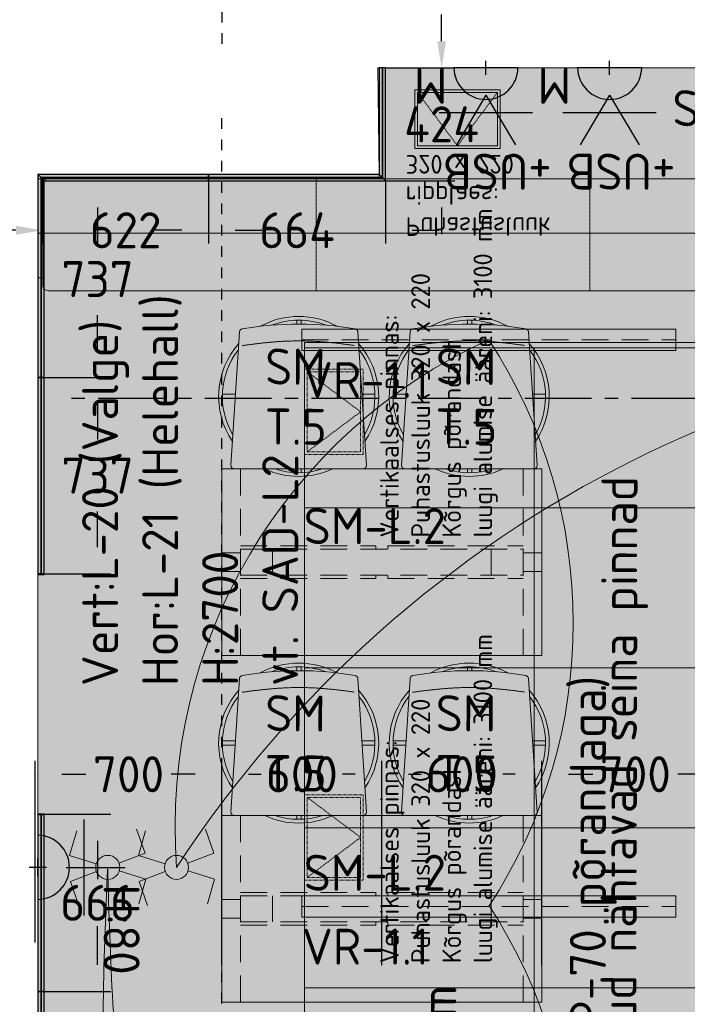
# Model space of a CAD drawing. Header units: millimetres. Extents: x -3074 to 179405, y -22 to 114374.
# Tile 18 of 184: x 133032 to 135535, y 53418 to 57110. Entities that reach past the tile are written whole.
import ezdxf

# ---------------------------------------------------------------- set-up
doc = ezdxf.new("R2010")
doc.units = ezdxf.units.MM
for name, pattern in [('Center', [400, 250, -50, 50, -50]), ('Hidden', [4, 2, -2]), ('Hidden 100.00_ 50.00', [150, 100, -50]), ('Hidden_100', [80, 40, -40]), ('INP_kriipsjoon 1', [2, 1, -1])]:
    doc.linetypes.add(name, pattern=pattern)
doc.layers.get('0').update_dxf_attribs({"true_color": 0x000000})
for name, color, linetype, true_color in [('_SA-ELEKTER_pistikupesad', 7, 'Continuous', 0x9900cc), ('_SA-LAGI_tekst', 7, 'Continuous', 0x7f4f3f), ('_SA-SEIN_tekst', 250, 'Continuous', 0x333333), ('_SA-SISUSTUS_abi', 7, 'Continuous', 0x7f4f3f), ('_SA-SISUSTUS_DIM', 1, 'Continuous', 0xff0000), ('_SA-SISUSTUS_tekst', 7, 'Continuous', 0x7f4f3f), ('_SA-VALGUSTUS_abi', 7, 'Center', 0xff9f7f), ('Default', 7, 'Continuous', 0x000000)]:
    doc.layers.add(name, color=color, linetype=linetype, true_color=true_color)
for name, color, linetype, lineweight, true_color in [('_SA-ELEKTER_tekst', 7, 'Continuous', 9, 0x9900cc), ('_SA-LAGI', 7, 'Continuous', 9, 0x5b5b5b), ('_SA-LAGI_eriosade seadmed', 7, 'Continuous', 5, 0x9900cc), ('_SA-LAGI_hatch', 7, 'Continuous', 5, 0x787878), ('_SA-PORAND', 7, 'Continuous', 9, 0x5b5b5b), ('_SA-PORAND_hatch', 254, 'Continuous', 9, 0xbebebe), ('_SA-PORAND_tekst', 7, 'Continuous', 9, 0x5b5b5b), ('_SA-SANTEHN', 7, 'Continuous', 13, 0x4c5f99), ('_SA-SEIN', 250, 'Continuous', 30, 0x333333), ('_SA-SEIN_dim', 1, 'Continuous', 13, 0xff0000), ('_SA-SISUSTUS_kohtkindel', 7, 'Continuous', 15, 0x7f4f3f), ('_SA-SISUSTUS_lahtine', 7, 'Continuous', 18, 0x7f4f3f), ('_SA-VALGUSTUS', 20, 'Continuous', 13, 0xff3f00), ('_SA-VALGUSTUS_lulitid', 240, 'Continuous', 9, 0xff003f), ('_SA-VALGUSTUS_valgusgrupid', 240, 'Continuous', 9, 0xff003f)]:
    doc.layers.add(name, color=color, linetype=linetype, lineweight=lineweight, true_color=true_color)
doc.styles.add('Arial Regular', font='txt')
doc.styles.add('DIN Pro Light-Light', font='txt')
doc.styles.add('DIN Pro Medium-Medium', font='txt')
doc.dimstyles.new('INP_100_DIM', dxfattribs={"dimtxt": 135, "dimasz": 100, "dimexe": 50, "dimexo": 0.5, "dimgap": 20, "dimtad": 0, "dimtih": 1, "dimtoh": 1, "dimdec": 0, "dimzin": 1, "dimdsep": 46, "dimtxsty": 'DIN Pro Light-Light', "dimcen": 2.5, "dimadec": 1, "dimazin": 1, "dimtfac": 1, "dimtdec": 4, "dimtix": 1, "dimtofl": 0, "dimtmove": 1, "dimatfit": 3, "dimfxl": 1, "dimtolj": 1, "dimtzin": 1, "dimarcsym": 0})

# ---------------------------------------------------------------- blocks, each defined once
blk = doc.blocks.new('Vertikaalne puhastusluuk 320 x 220')
at = {"layer": '_SA-LAGI_eriosade seadmed', "linetype": 'Hidden'}
for points in [[(-23.6, 271), (-265.1, 61.1), (-120.8, -105), (120.8, 105)], [(-24.6, 256.9), (-251, 60.1), (-119.8, -90.9), (106.6, 106)]]:
    blk.add_lwpolyline(points, close=True, dxfattribs=at)
blk.add_lwpolyline([(-24.6, 256.9), (-6.6, 7.5), (-251, 60.1)], dxfattribs=at)
blk = doc.blocks.new('SM-T.5')
at = {"color": 0, "lineweight": -2}
for p, q in [((-7.2, -14.2), (-7.2, -28.5)), ((9.3, -14.3), (9.3, -28.5)), ((-285.7, -291.8), (-236.9, -291.8)), ((236.9, -291.8), (285.8, -291.8)), ((-285.7, -308.2), (-237.9, -308.2)), ((238, -308.2), (285.8, -308.2)), ((-7.2, -571.5), (-7.2, -585.8)), ((9.3, -571.5), (9.3, -585.7))]:
    blk.add_line(p, q, dxfattribs=at)
blk.add_lwpolyline([(-254.1, -558.9, 0.43317), (-242.2, -571.5), (242.3, -571.5, 0.43317), (254.1, -558.9), (221.9, -57.9), (221.9, -57.7), (221.8, -57.4), (221.8, -57.2), (221.8, -57), (221.7, -56.8), (221.7, -56.5), (221.7, -56.3), (221.6, -56), (221.5, -55.8), (221.5, -55.6), (221.4, -55.3), (221.3, -55.1), (221.3, -54.9), (221.2, -54.6), (221.1, -54.4), (221, -54.2), (220.9, -53.9), (220.8, -53.7), (220.7, -53.5), (220.6, -53.3), (220.5, -53), (220.4, -52.8), (220.2, -52.6), (220.1, -52.4), (220, -52.2), (219.8, -51.9), (219.7, -51.7), (219.5, -51.5), (219.4, -51.3), (219.2, -51.1), (219, -50.9), (218.9, -50.7), (218.7, -50.5), (218.5, -50.4), (218.3, -50.2), (218.1, -50), (218, -49.8), (217.8, -49.7), (217.6, -49.5), (217.4, -49.3), (217.2, -49.2), (217, -49), (216.8, -48.9), (216.5, -48.7), (216.3, -48.6), (216.1, -48.5), (215.9, -48.3), (215.7, -48.2), (215.5, -48.1), (215.2, -48), (215, -47.9), (214.8, -47.8), (214.6, -47.7), (214.3, -47.6), (214.1, -47.5), (213.9, -47.4), (213.7, -47.4), (213.4, -47.3), (213.2, -47.2), (213, -47.2), (212.7, -47.1), (212.5, -47), (212.3, -47), (212.1, -47), (185.8, -42.6), (159.5, -38.9), (133.2, -35.7), (106.8, -33.1), (80.4, -31.1), (54, -29.6), (27.5, -28.8), (1, -28.5), (-25.9, -28.8), (-52.8, -29.6), (-79.6, -31.1), (-106.2, -33.1), (-132.8, -35.7), (-159.3, -38.9), (-185.7, -42.6), (-212, -47), (-212.2, -47), (-212.5, -47), (-212.7, -47.1), (-212.9, -47.2), (-213.1, -47.2), (-213.4, -47.3), (-213.6, -47.4), (-213.8, -47.4), (-214, -47.5), (-214.3, -47.6), (-214.5, -47.7), (-214.7, -47.8), (-215, -47.9), (-215.2, -48), (-215.4, -48.1), (-215.6, -48.2), (-215.8, -48.3), (-216.1, -48.5), (-216.3, -48.6), (-216.5, -48.7), (-216.7, -48.9), (-216.9, -49), (-217.1, -49.2), (-217.3, -49.3), (-217.5, -49.5), (-217.7, -49.7), (-217.9, -49.8), (-218.1, -50), (-218.3, -50.2), (-218.4, -50.4), (-218.6, -50.5), (-218.8, -50.7), (-219, -50.9), (-219.1, -51.1), (-219.3, -51.3), (-219.4, -51.5), (-219.6, -51.7), (-219.7, -51.9), (-219.9, -52.2), (-220, -52.4), (-220.2, -52.6), (-220.3, -52.8), (-220.4, -53), (-220.5, -53.3), (-220.6, -53.5), (-220.7, -53.7), (-220.9, -53.9), (-220.9, -54.2), (-221, -54.4), (-221.1, -54.6), (-221.2, -54.9), (-221.3, -55.1), (-221.4, -55.3), (-221.4, -55.6), (-221.5, -55.8), (-221.5, -56), (-221.6, -56.3), (-221.6, -56.5), (-221.7, -56.8), (-221.7, -57), (-221.7, -57.2), (-221.8, -57.4), (-221.8, -57.7), (-221.8, -57.9)], format="xyb", close=True, dxfattribs=at)
for radius, start, end in [(300, 61.2594, 118.7531), (285.9, 69.2725, 110.7607), (300, 138.4815, 214.1519), (300, 325.8481, 41.5185), (285.9, 142.2864, 210.347), (285.9, 329.653, 37.7136), (300, 244.8399, 295.1601), (285.9, 251.7644, 288.2356)]:
    blk.add_arc((0, -300), radius, start, end, dxfattribs=at)
blk.add_open_spline([(-212.3, -109.6), (-160.2, -101.8), (-55.1, -91.9), (50.4, -91.5), (155.4, -101), (207.6, -108.7)], degree=2, dxfattribs=at)
at = {"color": 0, "linetype": 'ByBlock', "lineweight": -2, "insert": (-125.1, -119.9), "char_height": 135, "width": 767.213, "attachment_point": 1, "rotation": 359.5198, "style": 'DIN Pro Medium-Medium'}
blk.add_mtext('{\\fDIN Pro;SM}\\P{\\fDIN Pro;T.5}\\P', dxfattribs=at)
blk = doc.blocks.new('SM-L.2')
at = {"color": 0, "linetype": 'Hidden 100.00_ 50.00', "lineweight": -2}
for p, q in [((-530, 0), (-600, 0)), ((-600, 0), (-600, -700)), ((-530, -700), (-530, 0)), ((530, -700), (530, 0)), ((530, 0), (600, 0)), ((600, 0), (600, -700)), ((-530, -288.5), (-22.5, -288.5)), ((-22.5, -288.5), (-22.5, -301.5)), ((22.5, -288.5), (530, -288.5)), ((22.5, -288.5), (22.5, -301.5)), ((-530, -315), (-600, -315)), ((-530, -301.5), (530, -301.5)), ((-410, -301.5), (-410, -398.5)), ((410, -301.5), (410, -398.5)), ((530, -315), (600, -315)), ((-530, -385), (-600, -385)), ((-530, -398.5), (530, -398.5)), ((-22.5, -411.5), (-22.5, -398.5)), ((22.5, -411.5), (22.5, -398.5)), ((530, -385), (600, -385)), ((-530, -411.5), (-22.5, -411.5)), ((22.5, -411.5), (530, -411.5)), ((-600, -700), (-530, -700)), ((600, -700), (530, -700))]:
    blk.add_line(p, q, dxfattribs=at)
at = {"color": 0, "lineweight": -2}
blk.add_lwpolyline([(-600, -700), (600, -700), (600, 0), (-600, 0)], close=True, dxfattribs=at)
at = {"color": 0, "linetype": 'ByBlock', "lineweight": -2, "insert": (-293.3, -147.1), "char_height": 135, "width": 1463.607, "attachment_point": 1, "style": 'DIN Pro Medium-Medium'}
blk.add_mtext('SM-L.2', dxfattribs=at)
blk = doc.blocks.new('Põrandaküttekollektor')
at = {"layer": '_SA-SANTEHN', "lineweight": 0}
h = blk.add_hatch(dxfattribs=at)
h.set_pattern_fill('Hatch1', color=256, scale=120, style=0, pattern_type=2)
h.set_pattern_definition([(4e-15, (1e-11, 0), (-1e-15, 15), [])])
h.paths.add_polyline_path([(291.1, -525.4), (385.4, -443.4), (-385.4, 443.4), (-479.8, 361.4)], flags=0)
blk.add_lwpolyline([(291.1, -525.4), (385.4, -443.4), (-385.4, 443.4), (-479.8, 361.4)], close=True, dxfattribs=at)
at = {"layer": '_SA-SANTEHN', "insert": (412.3, -474.7), "char_height": 135, "width": 2909.508, "attachment_point": 1, "rotation": 131, "style": 'DIN Pro Medium-Medium'}
blk.add_mtext('P.küt. kollektor', dxfattribs=at)
blk = doc.blocks.new('_SA pistik(syvistatud) x1')
at = {"linetype": 'ByBlock', "lineweight": -2}
blk.add_hatch(color=0, dxfattribs=at).paths.add_polyline_path([(-80.2, 0), (80, 0), (80, 1.8), (79.9, 3.5), (79.8, 5.3), (79.6, 7.1), (79.4, 9), (79.2, 10.8), (78.9, 12.6), (78.5, 14.5), (78.1, 16.3), (77.7, 18.2), (77.2, 20), (76.7, 21.9), (76.1, 23.7), (75.5, 25.5), (74.8, 27.4), (74.1, 29.2), (73.3, 31), (72.5, 32.8), (71.7, 34.6), (70.7, 36.4), (69.8, 38.2), (68.8, 39.9), (67.7, 41.7), (66.6, 43.4), (65.5, 45), (64.3, 46.7), (63, 48.3), (61.7, 49.9), (60.4, 51.5), (59.1, 53), (57.6, 54.5), (56.2, 56), (54.7, 57.4), (53.2, 58.8), (51.7, 60.1), (50.1, 61.4), (48.5, 62.7), (46.8, 63.9), (45.1, 65.1), (43.4, 66.2), (41.7, 67.3), (40, 68.3), (38.2, 69.3), (36.5, 70.3), (34.7, 71.2), (32.8, 72), (31, 72.8), (29.2, 73.5), (27.4, 74.2), (25.5, 74.9), (23.7, 75.5), (21.8, 76), (19.9, 76.5), (18.1, 77), (16.2, 77.4), (14.4, 77.8), (12.5, 78.1), (10.7, 78.4), (8.9, 78.6), (7.1, 78.8), (5.3, 78.9), (3.5, 79), (1.7, 79.1), (-0.1, 79.1), (-1.9, 79.1), (-3.6, 79), (-5.4, 78.9), (-7.2, 78.8), (-9.1, 78.6), (-10.9, 78.4), (-12.7, 78.1), (-14.6, 77.8), (-16.4, 77.4), (-18.3, 77), (-20.1, 76.5), (-22, 76), (-23.8, 75.5), (-25.7, 74.9), (-27.5, 74.2), (-29.4, 73.5), (-31.2, 72.8), (-33, 72), (-34.8, 71.2), (-36.6, 70.3), (-38.4, 69.3), (-40.2, 68.3), (-41.9, 67.3), (-43.6, 66.2), (-45.3, 65.1), (-47, 63.9), (-48.6, 62.7), (-50.3, 61.4), (-51.8, 60.1), (-53.4, 58.8), (-54.9, 57.4), (-56.4, 56), (-57.8, 54.5), (-59.2, 53), (-60.6, 51.5), (-61.9, 49.9), (-63.2, 48.3), (-64.4, 46.7), (-65.6, 45), (-66.8, 43.4), (-67.9, 41.7), (-69, 39.9), (-70, 38.2), (-70.9, 36.4), (-71.8, 34.6), (-72.7, 32.8), (-73.5, 31), (-74.3, 29.2), (-75, 27.4), (-75.7, 25.5), (-76.3, 23.7), (-76.9, 21.9), (-77.4, 20), (-77.9, 18.2), (-78.3, 16.3), (-78.7, 14.5), (-79.1, 12.6), (-79.4, 10.8), (-79.6, 9), (-79.8, 7.1), (-80, 5.3), (-80.1, 3.5), (-80.2, 1.8)], flags=0)
at = {"color": 0, "linetype": 'ByBlock', "lineweight": -2}
for p, q in [((0, 70.7), (0, 218.6)), ((-120, 114.6), (120, 114.6)), ((0, 22), (0, -22)), ((22, 0), (-22, 0))]:
    blk.add_line(p, q, dxfattribs=at)
blk.add_lwpolyline([(-80.2, 0), (80, 0, 0.986995)], format="xyb", close=True, dxfattribs=at)
blk = doc.blocks.new('_SA pistik(syvistatud)  x2 M_ USB')
at = {"linetype": 'ByBlock', "lineweight": -2}
blk.add_hatch(color=0, dxfattribs=at).paths.add_polyline_path([(-80.1, 0), (80.1, 0), (80.1, 1.8), (80, 3.5), (79.9, 5.3), (79.7, 7.1), (79.5, 9), (79.3, 10.8), (79, 12.6), (78.6, 14.5), (78.2, 16.3), (77.8, 18.2), (77.3, 20), (76.8, 21.9), (76.2, 23.7), (75.6, 25.5), (74.9, 27.4), (74.2, 29.2), (73.4, 31), (72.6, 32.8), (71.8, 34.6), (70.8, 36.4), (69.9, 38.2), (68.9, 39.9), (67.8, 41.7), (66.7, 43.4), (65.6, 45), (64.4, 46.7), (63.1, 48.3), (61.8, 49.9), (60.5, 51.5), (59.1, 53), (57.7, 54.5), (56.3, 56), (54.8, 57.4), (53.3, 58.8), (51.7, 60.1), (50.2, 61.4), (48.5, 62.7), (46.9, 63.9), (45.2, 65.1), (43.5, 66.2), (41.8, 67.3), (40.1, 68.3), (38.3, 69.3), (36.5, 70.3), (34.7, 71.2), (32.9, 72), (31.1, 72.8), (29.3, 73.5), (27.4, 74.2), (25.6, 74.9), (23.7, 75.5), (21.9, 76), (20, 76.5), (18.2, 77), (16.3, 77.4), (14.5, 77.8), (12.6, 78.1), (10.8, 78.4), (9, 78.6), (7.2, 78.8), (5.3, 78.9), (3.5, 79), (1.8, 79.1), (0, 79.1), (-1.8, 79.1), (-3.5, 79), (-5.3, 78.9), (-7.2, 78.8), (-9, 78.6), (-10.8, 78.4), (-12.6, 78.1), (-14.5, 77.8), (-16.3, 77.4), (-18.2, 77), (-20, 76.5), (-21.9, 76), (-23.7, 75.5), (-25.6, 74.9), (-27.4, 74.2), (-29.3, 73.5), (-31.1, 72.8), (-32.9, 72), (-34.7, 71.2), (-36.5, 70.3), (-38.3, 69.3), (-40.1, 68.3), (-41.8, 67.3), (-43.5, 66.2), (-45.2, 65.1), (-46.9, 63.9), (-48.5, 62.7), (-50.2, 61.4), (-51.7, 60.1), (-53.3, 58.8), (-54.8, 57.4), (-56.3, 56), (-57.7, 54.5), (-59.1, 53), (-60.5, 51.5), (-61.8, 49.9), (-63.1, 48.3), (-64.4, 46.7), (-65.6, 45), (-66.7, 43.4), (-67.8, 41.7), (-68.9, 39.9), (-69.9, 38.2), (-70.8, 36.4), (-71.8, 34.6), (-72.6, 32.8), (-73.4, 31), (-74.2, 29.2), (-74.9, 27.4), (-75.6, 25.5), (-76.2, 23.7), (-76.8, 21.9), (-77.3, 20), (-77.8, 18.2), (-78.2, 16.3), (-78.6, 14.5), (-79, 12.6), (-79.3, 10.8), (-79.5, 9), (-79.7, 7.1), (-79.9, 5.3), (-80, 3.5), (-80.1, 1.8)], flags=0)
at = {"color": 0, "linetype": 'ByBlock', "lineweight": -2}
for p, q in [((0, 68.7), (-73.7, 192.2)), ((0, 68.7), (73.7, 192.2)), ((116.6, 111.4), (-116.6, 111.4)), ((0, 17.9), (0, -17.9))]:
    blk.add_line(p, q, dxfattribs=at)
blk.add_lwpolyline([(-80.1, 0), (80.1, 0, 0.986995)], format="xyb", close=True, dxfattribs=at)
at = {"color": 0, "linetype": 'ByBlock', "lineweight": -2, "attachment_point": 1}
for s, insert, char_height, width, style in [('+USB', (-164.3, 304.3), 90, 782.951, 'DIN Pro Medium-Medium'), ('M, USB', (-154, 302.5, 0), 0.18, 2.06, 'Arial Regular'), ('M', (96.2, 90), 90, 361.967, 'DIN Pro Medium-Medium')]:
    blk.add_mtext(s, dxfattribs=dict(at, insert=insert, char_height=char_height, width=width, style=style))
blk = doc.blocks.new('*D71')
at = {"layer": '_SA-SEIN_dim', "color": 0, "lineweight": -2}
for p, q in [((134613.7, 57029.8), (134613.7, 57129.8)), ((134404.5, 56929.8), (134663.7, 56929.8)), ((134404.5, 56506), (134663.7, 56506)), ((134613.7, 56406), (134613.7, 56306))]:
    blk.add_line(p, q, dxfattribs=at)
at = {"layer": '_SA-SEIN_dim', "color": 0}
for points in [[(134597.1, 57029.8), (134630.4, 57029.8), (134613.7, 56929.8)], [(134630.4, 56406), (134597.1, 56406), (134613.7, 56506)]]:
    blk.add_solid(points, dxfattribs=at)
at = {"layer": 'Defpoints', "color": 0}
for p in [(134404, 56929.8), (134613.7, 56929.8), (134404, 56506)]:
    blk.add_point(p, dxfattribs=at)
at = {"layer": '_SA-SEIN_dim', "color": 0, "insert": (134613.7, 56717.9), "char_height": 135, "attachment_point": 5, "style": 'DIN Pro Light-Light'}
blk.add_mtext('\\A1;424', dxfattribs=at)
blk = doc.blocks.new('*D72')
at = {"layer": '_SA-SEIN_dim', "color": 0, "lineweight": -2}
for p, q in [((133740, 56505.5), (133740, 56270.7)), ((134404, 56505.5), (134404, 56270.7)), ((133640, 56320.7), (133540, 56320.7)), ((134504, 56320.7), (134604, 56320.7))]:
    blk.add_line(p, q, dxfattribs=at)
at = {"layer": '_SA-SEIN_dim', "color": 0}
for points in [[(133640, 56304), (133640, 56337.4), (133740, 56320.7)], [(134504, 56337.4), (134504, 56304), (134404, 56320.7)]]:
    blk.add_solid(points, dxfattribs=at)
at = {"layer": 'Defpoints', "color": 0}
for p in [(133740, 56506), (134404, 56506), (134404, 56320.7)]:
    blk.add_point(p, dxfattribs=at)
at = {"layer": '_SA-SEIN_dim', "color": 0, "insert": (134072, 56320.7), "char_height": 135, "attachment_point": 5, "style": 'DIN Pro Light-Light'}
blk.add_mtext('\\A1;664', dxfattribs=at)
blk = doc.blocks.new('*D73')
at = {"layer": '_SA-SEIN_dim', "color": 0, "lineweight": -2}
for p, q in [((133118, 56511.5), (133118, 56270.7)), ((133740, 56505.5), (133740, 56270.7)), ((133018, 56320.7), (132918, 56320.7)), ((133840, 56320.7), (133940, 56320.7))]:
    blk.add_line(p, q, dxfattribs=at)
at = {"layer": '_SA-SEIN_dim', "color": 0}
for points in [[(133018, 56304), (133018, 56337.4), (133118, 56320.7)], [(133840, 56337.4), (133840, 56304), (133740, 56320.7)]]:
    blk.add_solid(points, dxfattribs=at)
at = {"layer": 'Defpoints', "color": 0}
for p in [(133118, 56512), (133740, 56506), (133740, 56320.7)]:
    blk.add_point(p, dxfattribs=at)
at = {"layer": '_SA-SEIN_dim', "color": 0, "insert": (133429, 56320.7), "char_height": 135, "attachment_point": 5, "style": 'DIN Pro Light-Light'}
blk.add_mtext('\\A1;622', dxfattribs=at)
blk = doc.blocks.new('*D74')
at = {"layer": '_SA-SEIN_dim', "color": 0, "lineweight": -2}
for p, q in [((133124.5, 56506), (133374, 56506)), ((133324, 56406), (133324, 56272.4)), ((133324, 55869), (133324, 56002.6)), ((133124.5, 55769), (133374, 55769))]:
    blk.add_line(p, q, dxfattribs=at)
at = {"layer": '_SA-SEIN_dim', "color": 0}
for points in [[(133340.7, 56406), (133307.3, 56406), (133324, 56506)], [(133307.3, 55869), (133340.7, 55869), (133324, 55769)]]:
    blk.add_solid(points, dxfattribs=at)
at = {"layer": 'Defpoints', "color": 0}
for p in [(133124, 56506), (133324, 56506), (133124, 55769)]:
    blk.add_point(p, dxfattribs=at)
at = {"layer": '_SA-SEIN_dim', "color": 0, "insert": (133324, 56137.5), "char_height": 135, "attachment_point": 5, "style": 'DIN Pro Light-Light'}
blk.add_mtext('\\A1;737', dxfattribs=at)
blk = doc.blocks.new('*D75')
at = {"layer": '_SA-SEIN_dim', "color": 0, "lineweight": -2}
for p, q in [((133124.5, 55769), (133374, 55769)), ((133324, 55669), (133324, 55535.4)), ((133324, 55132), (133324, 55265.6)), ((133124.5, 55032), (133374, 55032))]:
    blk.add_line(p, q, dxfattribs=at)
at = {"layer": '_SA-SEIN_dim', "color": 0}
for points in [[(133340.7, 55669), (133307.3, 55669), (133324, 55769)], [(133307.3, 55132), (133340.7, 55132), (133324, 55032)]]:
    blk.add_solid(points, dxfattribs=at)
at = {"layer": 'Defpoints', "color": 0}
for p in [(133124, 55769), (133324, 55769), (133124, 55032)]:
    blk.add_point(p, dxfattribs=at)
at = {"layer": '_SA-SEIN_dim', "color": 0, "insert": (133324, 55400.5), "char_height": 135, "attachment_point": 5, "style": 'DIN Pro Light-Light'}
blk.add_mtext('\\A1;737', dxfattribs=at)
blk = doc.blocks.new('*D320')
at = {"layer": '_SA-SEIN_dim', "color": 0, "lineweight": -2}
for p, q in [((133124.5, 54131.4), (133374, 54131.4)), ((133324, 54031.4), (133324, 53886.5)), ((133324, 53565.5), (133324, 53710.4)), ((133124.5, 53465.5), (133374, 53465.5))]:
    blk.add_line(p, q, dxfattribs=at)
at = {"layer": '_SA-SEIN_dim', "color": 0}
for points in [[(133340.7, 54031.4), (133307.3, 54031.4), (133324, 54131.4)], [(133307.3, 53565.5), (133340.7, 53565.5), (133324, 53465.5)]]:
    blk.add_solid(points, dxfattribs=at)
at = {"layer": 'Defpoints', "color": 0}
for p in [(133124, 54131.4), (133324, 54131.4), (133124, 53465.5)]:
    blk.add_point(p, dxfattribs=at)
at = {"layer": '_SA-SEIN_dim', "color": 0, "insert": (133324, 53798.4), "char_height": 135, "attachment_point": 5, "style": 'DIN Pro Light-Light'}
blk.add_mtext('\\A1;666', dxfattribs=at)
blk = doc.blocks.new('*D321')
at = {"layer": '_SA-SEIN_dim', "color": 0, "lineweight": -2}
for p, q in [((133124.5, 53465.5), (133374, 53465.5)), ((133324, 53365.5), (133324, 53220.5)), ((133324, 52899.5), (133324, 53044.4)), ((133124.5, 52799.5), (133374, 52799.5))]:
    blk.add_line(p, q, dxfattribs=at)
at = {"layer": '_SA-SEIN_dim', "color": 0}
for points in [[(133340.7, 53365.5), (133307.3, 53365.5), (133324, 53465.5)], [(133307.3, 52899.5), (133340.7, 52899.5), (133324, 52799.5)]]:
    blk.add_solid(points, dxfattribs=at)
at = {"layer": 'Defpoints', "color": 0}
for p in [(133124, 53465.5), (133324, 53465.5), (133124, 52799.5)]:
    blk.add_point(p, dxfattribs=at)
at = {"layer": '_SA-SEIN_dim', "color": 0, "insert": (133324, 53132.5), "char_height": 135, "attachment_point": 5, "style": 'DIN Pro Light-Light'}
blk.add_mtext('\\A1;666', dxfattribs=at)
blk = doc.blocks.new('_SA Lyliti(syvistatud) 2xVeksel')
at = {"linetype": 'ByBlock', "lineweight": -2}
blk.add_hatch(color=0, dxfattribs=at).paths.add_polyline_path([(75, 0), (75, 1.7), (75, 3.3), (74.9, 5), (74.7, 6.7), (74.5, 8.5), (74.3, 10.2), (74.1, 11.9), (73.8, 13.7), (73.4, 15.4), (73, 17.1), (72.6, 18.9), (72.1, 20.6), (71.6, 22.4), (71, 24.1), (70.4, 25.9), (69.8, 27.6), (69, 29.3), (68.3, 31.1), (67.5, 32.8), (66.6, 34.5), (65.7, 36.1), (64.8, 37.8), (63.8, 39.4), (62.8, 41.1), (61.7, 42.7), (60.6, 44.2), (59.4, 45.8), (58.2, 47.3), (57, 48.8), (55.7, 50.2), (54.4, 51.7), (53.1, 53.1), (51.7, 54.4), (50.2, 55.7), (48.8, 57), (47.3, 58.2), (45.8, 59.4), (44.2, 60.6), (42.7, 61.7), (41.1, 62.8), (39.4, 63.8), (37.8, 64.8), (36.1, 65.7), (34.5, 66.6), (32.8, 67.5), (31.1, 68.3), (29.3, 69), (27.6, 69.8), (25.9, 70.4), (24.1, 71), (22.4, 71.6), (20.6, 72.1), (18.9, 72.6), (17.1, 73), (15.4, 73.4), (13.7, 73.8), (11.9, 74.1), (10.2, 74.3), (8.5, 74.5), (6.7, 74.7), (5, 74.9), (3.3, 75), (1.7, 75), (0, 75), (-1.7, 75), (-3.3, 75), (-5, 74.9), (-6.7, 74.7), (-8.5, 74.5), (-10.2, 74.3), (-11.9, 74.1), (-13.7, 73.8), (-15.4, 73.4), (-17.1, 73), (-18.9, 72.6), (-20.6, 72.1), (-22.4, 71.6), (-24.1, 71), (-25.9, 70.4), (-27.6, 69.8), (-29.3, 69), (-31.1, 68.3), (-32.8, 67.5), (-34.5, 66.6), (-36.1, 65.7), (-37.8, 64.8), (-39.4, 63.8), (-41.1, 62.8), (-42.7, 61.7), (-44.2, 60.6), (-45.8, 59.4), (-47.3, 58.2), (-48.8, 57), (-50.2, 55.7), (-51.7, 54.4), (-53.1, 53.1), (-54.4, 51.7), (-55.7, 50.2), (-57, 48.8), (-58.2, 47.3), (-59.4, 45.8), (-60.6, 44.2), (-61.7, 42.7), (-62.8, 41.1), (-63.8, 39.4), (-64.8, 37.8), (-65.7, 36.1), (-66.6, 34.5), (-67.5, 32.8), (-68.3, 31.1), (-69, 29.3), (-69.8, 27.6), (-70.4, 25.9), (-71, 24.1), (-71.6, 22.4), (-72.1, 20.6), (-72.6, 18.9), (-73, 17.1), (-73.4, 15.4), (-73.8, 13.7), (-74.1, 11.9), (-74.3, 10.2), (-74.5, 8.5), (-74.7, 6.7), (-74.9, 5), (-75, 3.3), (-75, 1.7), (-75, 0), (-75, -1.7), (-75, -3.3), (-74.9, -5), (-74.7, -6.7), (-74.5, -8.5), (-74.3, -10.2), (-74.1, -11.9), (-73.8, -13.7), (-73.4, -15.4), (-73, -17.1), (-72.6, -18.9), (-72.1, -20.6), (-71.6, -22.4), (-71, -24.1), (-70.4, -25.9), (-69.8, -27.6), (-69, -29.3), (-68.3, -31.1), (-67.5, -32.8), (-66.6, -34.5), (-65.7, -36.1), (-64.8, -37.8), (-63.8, -39.4), (-62.8, -41.1), (-61.7, -42.7), (-60.6, -44.2), (-59.4, -45.8), (-58.2, -47.3), (-57, -48.8), (-55.7, -50.2), (-54.4, -51.7), (-53.1, -53.1), (-51.7, -54.4), (-50.2, -55.7), (-48.8, -57), (-47.3, -58.2), (-45.8, -59.4), (-44.2, -60.6), (-42.7, -61.7), (-41.1, -62.8), (-39.4, -63.8), (-37.8, -64.8), (-36.1, -65.7), (-34.5, -66.6), (-32.8, -67.5), (-31.1, -68.3), (-29.3, -69), (-27.6, -69.8), (-25.9, -70.4), (-24.1, -71), (-22.4, -71.6), (-20.6, -72.1), (-18.9, -72.6), (-17.1, -73), (-15.4, -73.4), (-13.7, -73.8), (-11.9, -74.1), (-10.2, -74.3), (-8.5, -74.5), (-6.7, -74.7), (-5, -74.9), (-3.3, -75), (-1.7, -75), (0, -75), (1.7, -75), (3.3, -75), (5, -74.9), (6.7, -74.7), (8.5, -74.5), (10.2, -74.3), (11.9, -74.1), (13.7, -73.8), (15.4, -73.4), (17.1, -73), (18.9, -72.6), (20.6, -72.1), (22.4, -71.6), (24.1, -71), (25.9, -70.4), (27.6, -69.8), (29.3, -69), (31.1, -68.3), (32.8, -67.5), (34.5, -66.6), (36.1, -65.7), (37.8, -64.8), (39.4, -63.8), (41.1, -62.8), (42.7, -61.7), (44.2, -60.6), (45.8, -59.4), (47.3, -58.2), (48.8, -57), (50.2, -55.7), (51.7, -54.4), (53.1, -53.1), (54.4, -51.7), (55.7, -50.2), (57, -48.8), (58.2, -47.3), (59.4, -45.8), (60.6, -44.2), (61.7, -42.7), (62.8, -41.1), (63.8, -39.4), (64.8, -37.8), (65.7, -36.1), (66.6, -34.5), (67.5, -32.8), (68.3, -31.1), (69, -29.3), (69.8, -27.6), (70.4, -25.9), (71, -24.1), (71.6, -22.4), (72.1, -20.6), (72.6, -18.9), (73, -17.1), (73.4, -15.4), (73.8, -13.7), (74.1, -11.9), (74.3, -10.2), (74.5, -8.5), (74.7, -6.7), (74.9, -5), (75, -3.3), (75, -1.7)], flags=0)
at = {"color": 0, "linetype": 'ByBlock', "lineweight": -2}
for p, q in [((-81.1, 235.7), (-232.6, 187.2)), ((-24.4, 70.9), (-81.1, 235.7)), ((24.4, 70.9), (81.1, 235.7)), ((81.1, 235.7), (232.6, 187.2)), ((-24.4, -70.9), (-81.1, -235.7)), ((24.4, -70.9), (81.1, -235.7)), ((-81.1, -235.7), (-232.6, -187.2)), ((81.1, -235.7), (232.6, -187.2))]:
    blk.add_line(p, q, dxfattribs=at)
blk.add_circle((0, 0), 75, dxfattribs=at)
blk = doc.blocks.new('VR-1.1')
at = {"color": 0, "linetype": 'Hidden 100.00_ 50.00', "lineweight": -2}
blk.add_line((97, -19), (1499, -19), dxfattribs=at)
at = {"color": 0, "lineweight": -2}
blk.add_lwpolyline([(97, -59), (97, 21), (1499, 21), (1499, -59)], close=True, dxfattribs=at)
at = {"color": 0, "lineweight": -2, "insert": (97, -102.5), "char_height": 135, "width": 1330.82, "attachment_point": 1, "style": 'DIN Pro Medium-Medium'}
blk.add_mtext('VR-1.1', dxfattribs=at)
blk = doc.blocks.new('*D667')
at = {"layer": '_SA-SISUSTUS_DIM', "color": 0, "lineweight": -2}
for p, q in [((134990, 53564.3), (134990, 54330.4)), ((135690, 53564.3), (135690, 54330.4)), ((135090, 54280.4), (135180.5, 54280.4)), ((135590, 54280.4), (135499.5, 54280.4))]:
    blk.add_line(p, q, dxfattribs=at)
at = {"layer": '_SA-SISUSTUS_DIM', "color": 0}
for points in [[(135090, 54297.1), (135090, 54263.8), (134990, 54280.4)], [(135590, 54263.8), (135590, 54297.1), (135690, 54280.4)]]:
    blk.add_solid(points, dxfattribs=at)
at = {"layer": 'Defpoints', "color": 0}
for p in [(134990, 54280.4), (134990, 53563.8), (135690, 53563.8)]:
    blk.add_point(p, dxfattribs=at)
at = {"layer": '_SA-SISUSTUS_DIM', "color": 0, "insert": (135340, 54280.4), "char_height": 135, "attachment_point": 5, "style": 'DIN Pro Light-Light'}
blk.add_mtext('\\A1;700', dxfattribs=at)
blk = doc.blocks.new('*D668')
at = {"layer": '_SA-SISUSTUS_DIM', "color": 0, "lineweight": -2}
for p, q in [((134390, 53564.3), (134390, 54330.4)), ((134990, 53564.3), (134990, 54330.4)), ((134490, 54280.4), (134537.2, 54280.4)), ((134890, 54280.4), (134842.8, 54280.4))]:
    blk.add_line(p, q, dxfattribs=at)
at = {"layer": '_SA-SISUSTUS_DIM', "color": 0}
for points in [[(134490, 54297.1), (134490, 54263.8), (134390, 54280.4)], [(134890, 54263.8), (134890, 54297.1), (134990, 54280.4)]]:
    blk.add_solid(points, dxfattribs=at)
at = {"layer": 'Defpoints', "color": 0}
for p in [(134390, 54280.4), (134390, 53563.8), (134990, 53563.8)]:
    blk.add_point(p, dxfattribs=at)
at = {"layer": '_SA-SISUSTUS_DIM', "color": 0, "insert": (134690, 54280.4), "char_height": 135, "attachment_point": 5, "style": 'DIN Pro Light-Light'}
blk.add_mtext('\\A1;600', dxfattribs=at)
blk = doc.blocks.new('*D669')
at = {"layer": '_SA-SISUSTUS_DIM', "color": 0, "lineweight": -2}
for p, q in [((133790, 53564.3), (133790, 54330.4)), ((134390, 53564.3), (134390, 54330.4)), ((133890, 54280.4), (133937.2, 54280.4)), ((134290, 54280.4), (134242.8, 54280.4))]:
    blk.add_line(p, q, dxfattribs=at)
at = {"layer": '_SA-SISUSTUS_DIM', "color": 0}
for points in [[(133890, 54297.1), (133890, 54263.8), (133790, 54280.4)], [(134290, 54263.8), (134290, 54297.1), (134390, 54280.4)]]:
    blk.add_solid(points, dxfattribs=at)
at = {"layer": 'Defpoints', "color": 0}
for p in [(133790, 54280.4), (133790, 53563.8), (134390, 53563.8)]:
    blk.add_point(p, dxfattribs=at)
at = {"layer": '_SA-SISUSTUS_DIM', "color": 0, "insert": (134090, 54280.4), "char_height": 135, "attachment_point": 5, "style": 'DIN Pro Light-Light'}
blk.add_mtext('\\A1;600', dxfattribs=at)
blk = doc.blocks.new('*D670')
at = {"layer": '_SA-SISUSTUS_DIM', "color": 0, "lineweight": -2}
for p, q in [((133090, 53649.3), (133090, 54330.4)), ((133790, 53564.3), (133790, 54330.4)), ((133190, 54280.4), (133280.5, 54280.4)), ((133690, 54280.4), (133599.5, 54280.4))]:
    blk.add_line(p, q, dxfattribs=at)
at = {"layer": '_SA-SISUSTUS_DIM', "color": 0}
for points in [[(133190, 54297.1), (133190, 54263.8), (133090, 54280.4)], [(133690, 54263.8), (133690, 54297.1), (133790, 54280.4)]]:
    blk.add_solid(points, dxfattribs=at)
at = {"layer": 'Defpoints', "color": 0}
for p in [(133090, 54280.4), (133090, 53648.8), (133790, 53563.8)]:
    blk.add_point(p, dxfattribs=at)
at = {"layer": '_SA-SISUSTUS_DIM', "color": 0, "insert": (133440, 54280.4), "char_height": 135, "attachment_point": 5, "style": 'DIN Pro Light-Light'}
blk.add_mtext('\\A1;700', dxfattribs=at)
blk = doc.blocks.new('Puhastusluuk ripplaes 320 x 220')
at = {"layer": '_SA-LAGI_eriosade seadmed'}
for points in [[(-17, 263.5), (-258.5, 53.5), (-114.2, -112.5), (127.3, 97.4)], [(-18, 249.4), (-244.4, 52.5), (-113.2, -98.4), (113.2, 98.4)]]:
    blk.add_lwpolyline(points, close=True, dxfattribs=at)
at = {"layer": '_SA-LAGI_eriosade seadmed', "linetype": 'Hidden'}
blk.add_lwpolyline([(-18, 249.4), (0, 0), (-244.4, 52.5)], dxfattribs=at)

msp = doc.modelspace()

# ---------------------------------------------------------------- hatches: boundary and pattern name
at = {"layer": '_SA-LAGI_hatch'}
h = msp.add_hatch(dxfattribs=at)
h.set_pattern_fill('Plus', color=256, scale=100, style=0, pattern_type=2)
h.set_pattern_definition([(0, (-12.5, 0), (0, 100), [25, -75]), (90, (0, -12.5), (-100, 6e-15), [25, -75])])
h.paths.add_polyline_path([(139290, 56929.8), (134390, 56929.8), (134390, 56530), (133100, 56530), (133100, 45760), (137760, 45760), (139290, 45760), (139290, 46159.8)], flags=0)
h.paths.add_polyline_path([(138290, 55899.8), (134100, 55899.8), (134100, 46799.8), (138290, 46799.8)], flags=0)
h = msp.add_hatch(dxfattribs=at)
h.set_pattern_fill('Squares', color=256, scale=200, style=0, pattern_type=2)
h.set_pattern_definition([(2e-13, (-3e-27, 0), (-2e-13, 50), [50, -50]), (90, (-3e-27, 0), (-50, -2e-13), [50, -50])])
h.paths.add_polyline_path([(138290, 55897.2), (134100, 55897.2), (134100, 48077.2), (138290, 48077.2)], flags=0)
at = {"layer": '_SA-PORAND_hatch', "true_color": 0xfffce7}
h = msp.add_hatch(dxfattribs=at)
h.set_pattern_fill('Hatch1', style=0, pattern_type=2)
h.set_pattern_definition([(0, (0, 0), (0, 0.125), [])])
h.paths.add_polyline_path([(139288.2, 56309.8), (139288.2, 56929.8), (134375, 56930), (134380, 56530), (133100, 56530), (133100, 56309.8)], flags=0)
at = {"layer": '_SA-PORAND_hatch', "true_color": 0xf1f1e1}
msp.add_hatch(color=7, dxfattribs=at).paths.add_polyline_path([(133100, 55081.4), (133100, 56309.8), (139288.2, 56309.8), (139290, 55750.9), (139290, 55050.9), (139290, 54350.9), (139290, 53650.9), (139290, 52950.9), (139290, 52250.9), (139290, 51550.9), (139290, 50850.9), (139290, 50150.9), (139290, 49450.9), (139290, 48750.9), (139290, 48050.9), (139290, 47350.9), (139290, 46650.9), (139290, 46040), (133100, 46040), (133100, 54081.4)], flags=0)

# ---------------------------------------------------------------- linework, layer by layer
at = {"layer": '_SA-LAGI'}
for points in [[(139290, 56929.8), (134380, 56929.8), (134380, 56530), (133100, 56530), (133100, 45760), (137760, 45760), (139290, 45760), (139290, 46159.8)], [(138290, 55899.8), (134100, 55899.8), (134100, 48080.3), (138290, 48080.3)], [(138290, 55899.8), (134100, 55899.8), (134100, 46799.8), (138290, 46799.8)]]:
    msp.add_lwpolyline(points, close=True, dxfattribs=at)
at = {"layer": '_SA-LAGI_hatch'}
for points in [[(134100, 55879.8), (134100, 55279.8), (134960.6, 55279.8), (134960.6, 55879.8)], [(134960.6, 55279.8), (136200, 55279.8), (136200, 55879.3), (134960.6, 55879.8)], [(134100, 55279.8), (134100, 54679.8), (134960.6, 54679.8), (134960.6, 55279.8)], [(134960.6, 54679.8), (136200, 54679.8), (136200, 55279.3), (134960.6, 55279.8)], [(134100, 54679.8), (134100, 54079.8), (134960.6, 54079.8), (134960.6, 54679.8)], [(134960.6, 54079.8), (136200, 54079.8), (136200, 54679.3), (134960.6, 54679.8)], [(134100, 54079.8), (134100, 53479.8), (134960.6, 53479.8), (134960.6, 54079.8)], [(134960.6, 53479.8), (136200, 53479.8), (136200, 54079.3), (134960.6, 54079.8)], [(134100, 53479.8), (134100, 52879.8), (134960.6, 52879.8), (134960.6, 53479.8)], [(134960.6, 52879.8), (136200, 52879.8), (136200, 53479.3), (134960.6, 53479.8)]]:
    msp.add_lwpolyline(points, close=True, dxfattribs=at)
at = {"layer": '_SA-PORAND'}
for points in [[(139288.2, 56309.8), (139288.2, 56929.8), (134375, 56930), (134380, 56530), (133100, 56530), (133100, 56309.8)], [(133100, 55081.4), (133100, 56530), (134380, 56530), (134380, 56929.8), (139290, 56929.8), (139290, 46040), (133100, 46040)], [(134380, 56309.8), (133100, 56309.8), (133100, 56530), (134380, 56530), (134380, 56929.8), (139288.2, 56929.8), (139288.2, 56309.8)]]:
    msp.add_lwpolyline(points, close=True, dxfattribs=at)
at = {"layer": '_SA-SEIN'}
for points in [[(134380, 56929.8), (134380, 56530), (134392, 56518), (134392, 56929.8)], [(134392, 56929.8), (134392, 56518), (134404, 56506), (134404, 56929.8)], [(133100, 55769), (133112, 55769), (133112, 56518), (133100, 56530)], [(133740, 56530), (133100, 56530), (133112, 56518), (133740, 56518)], [(133112, 55769), (133124, 55769), (133124, 56506), (133112, 56518)], [(133740, 56518), (133112, 56518), (133124, 56506), (133740, 56506)], [(133740, 56530), (133740, 56518), (134392, 56518), (134380, 56530)], [(133740, 56518), (133740, 56506), (134404, 56506), (134392, 56518)], [(133100, 55769), (133100, 55032), (133112, 55032), (133112, 55769)], [(133112, 55769), (133112, 55032), (133124, 55032), (133124, 55769)], [(133100, 55030), (133124, 55030), (133124, 55032), (133100, 55032)], [(133100, 54131.4), (133100, 54129.4), (133124, 54129.4), (133124, 54131.4)], [(133100, 53465.5), (133112, 53465.5), (133112, 54129.4), (133100, 54129.4)], [(133112, 53465.5), (133124, 53465.5), (133124, 54129.4), (133112, 54129.4)], [(133100, 52799.5), (133112, 52799.5), (133112, 53465.5), (133100, 53465.5)], [(133112, 52799.5), (133124, 52799.5), (133124, 53465.5), (133112, 53465.5)]]:
    msp.add_lwpolyline(points, close=True, dxfattribs=at)
at = {"layer": '_SA-SISUSTUS_abi', "linetype": 'Hidden_100'}
for p, q in [((133789.5, 66580.3), (133789.5, 57000.3)), ((133790, 46541.4), (133790, 56741.4))]:
    msp.add_line(p, q, dxfattribs=at)
at = {"layer": '_SA-SISUSTUS_kohtkindel'}
for p, q in [((133100, 56514), (133100, 56142)), ((133118.3, 56494), (133118.3, 56114)), ((133118.3, 56142), (133100, 56142)), ((139251.4, 56094), (133138.6, 56094))]:
    msp.add_line(p, q, dxfattribs=at)
at = {"layer": '_SA-SISUSTUS_kohtkindel', "linetype": 'INP_kriipsjoon 1'}
for p, q in [((134143.9, 56094), (134143.9, 56514)), ((135169.4, 56094), (135169.4, 56514))]:
    msp.add_line(p, q, dxfattribs=at)
at = {"layer": '_SA-SISUSTUS_kohtkindel'}
msp.add_lwpolyline([(133100, 56514), (139290, 56514), (139290, 56930), (134380, 56930), (134380, 56514)], close=True, dxfattribs=at)
at = {"layer": '_SA-SISUSTUS_kohtkindel', "extrusion": (0, 0, -1)}
for centre, start, end in [((-133138.5, 56493.8), 0.4704, 90.4628), ((-133138.5, 56114.2), 269.5372, 359.5296)]:
    msp.add_arc(centre, 20.2, start, end, dxfattribs=at)
at = {"layer": '_SA-VALGUSTUS_abi'}
msp.add_line((139176.2, 55689.2), (133206.2, 55689.2), dxfattribs=at)
at = {"layer": '_SA-VALGUSTUS_valgusgrupid', "extrusion": (0, 0, -1)}
for centre, radius, start, end in [((-137289.6, 51540.6), 4379.6, 33.0853, 93.92), ((-135622.3, 54082.3), 2007.9, 355.6909, 65.5424), ((-133165.1, 54847.5), 1942.3, 146.8363, 213.1637), ((-133165.1, 52726.7), 1942.3, 146.8363, 213.1637)]:
    msp.add_arc(centre, radius, start, end, dxfattribs=at)
at = {"layer": '_SA-VALGUSTUS_valgusgrupid'}
for points, weights in [([(133362, 53931.4), (133045.2, 48902), (137320, 46095.5)], [1, 0.863061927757, 1]), ([(133362, 53931.4), (133403, 49287.5), (137320, 46681)], [1, 0.880811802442, 1])]:
    msp.add_rational_spline(points, weights, degree=2, dxfattribs=at)

# ---------------------------------------------------------------- block references
at = {"layer": '_SA-ELEKTER_pistikupesad', "zscale": 1.5}
for name, p, xscale, yscale, rotation in [('_SA pistik(syvistatud)  x2 M_ USB', (134780, 56929.8), 1.5, 1.5, 180), ('_SA pistik(syvistatud)  x2 M_ USB', (135243.8, 56929.8), 1.5, 1.5, 180), ('_SA pistik(syvistatud) x1', (133100, 53931.4), 1.499999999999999, 1.499999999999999, 269.9999994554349)]:
    msp.add_blockref(name, p, dxfattribs=dict(at, xscale=xscale, yscale=yscale, rotation=rotation))
at = {"layer": '_SA-SANTEHN', "rotation": 49.00000000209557}
msp.add_blockref('Põrandaküttekollektor', (133932.8, 57275), dxfattribs=at)
at = {"layer": '_SA-SISUSTUS_lahtine', "rotation": 359.9999999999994}
for name, p in [('SM-T.5', (134077.9, 55997.4)), ('SM-T.5', (134717.5, 55997.4)), ('SM-L.2', (134390, 55425.8)), ('SM-T.5', (134077.9, 54697.4)), ('SM-T.5', (134717.5, 54697.4)), ('SM-L.2', (134390, 54125.8))]:
    msp.add_blockref(name, p, dxfattribs=at)
at = {"layer": '_SA-VALGUSTUS', "rotation": 1.018731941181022e-06}
for p in [(133993, 55929), (133993, 53804)]:
    msp.add_blockref('VR-1.1', p, dxfattribs=at)
at = {"layer": '_SA-VALGUSTUS_lulitid', "xscale": 0.6000000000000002, "yscale": 0.6000000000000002, "zscale": 0.6000000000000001, "rotation": 91.61043244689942}
for p in [(133362, 53931.4), (133620.1, 53931.4)]:
    msp.add_blockref('_SA Lyliti(syvistatud) 2xVeksel', p, dxfattribs=at)
at = {"layer": 'Default'}
for name, p, rotation in [('Puhastusluuk ripplaes 320 x 220', (134673.4, 56637.7), 319.000468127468), ('Vertikaalne puhastusluuk 320 x 220', (134320, 55639.8), 49.00046812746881), ('Vertikaalne puhastusluuk 320 x 220', (134320, 54043.7), 49.00046812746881)]:
    msp.add_blockref(name, p, dxfattribs=dict(at, rotation=rotation))

# ---------------------------------------------------------------- texts
at = {"layer": '_SA-ELEKTER_tekst', "insert": (133481.4, 53867.7), "char_height": 135, "width": 1007.705, "attachment_point": 1, "rotation": 270, "style": 'DIN Pro Light-Light'}
msp.add_mtext('H:80', dxfattribs=at)
at = {"layer": '_SA-LAGI_eriosade seadmed', "extrusion": (0, 0, -1), "insert": (134479.1, 56299.7, -2690.2), "char_height": 70, "width": 1353.333, "attachment_point": 1, "text_direction": (1, 0, 0), "style": 'DIN Pro Light-Light'}
msp.add_mtext('{\\fDIN Pro;Puhastusluuk }\\P{\\fDIN Pro;ripplaes:}\\P{\\fDIN Pro;320 x 220}\\P\\P', dxfattribs=at)
at = {"layer": '_SA-LAGI_eriosade seadmed', "char_height": 70, "width": 2841.311, "attachment_point": 1, "rotation": 90.0005, "style": 'DIN Pro Light-Light'}
for insert in [(134383.3, 55168.1, -8.9), (134383.3, 53572, -8.9)]:
    msp.add_mtext('{\\fDIN Pro;Vertikaalses pinnas:}\\P{\\fDIN Pro;Puhastusluuk 320 x 220}\\P{\\fDIN Pro;Kõrgus põrandast}\\P{\\fDIN Pro;luugi alumise ääreni: 3100 mm}\\P', dxfattribs=dict(at, insert=insert))
at = {"layer": '_SA-LAGI_tekst', "insert": (133266, 54611.2), "char_height": 135, "width": 3558.689, "attachment_point": 1, "rotation": 90, "style": 'DIN Pro Medium-Medium'}
msp.add_mtext('{\\fDIN Pro;Vert:L-20 (Valge)}\\P{\\fDIN Pro;Hor:L-21 (Helehall) }\\P{\\fDIN Pro;H:2700}\\P{\\fDIN Pro;vt. SAD-L2}\\P', dxfattribs=at)
at = {"layer": '_SA-PORAND_tekst', "insert": (133969.6, 51105.2), "char_height": 135, "width": 7753.279, "attachment_point": 1, "rotation": 90, "style": 'DIN Pro Medium-Medium'}
msp.add_mtext('{\\fDIN Pro;P-20 (Hall)}\\P{\\fDIN Pro;Linoleom keerab igalt }\\P{\\fDIN Pro;poolt üles 150mm}\\P{\\fDIN Pro;vt. SAD-PL11 (Seinas)}\\P{\\fDIN Pro;vt. SAD-PL10 (Akna ümber)}\\P{\\fDIN Pro;vt. SAD-PL12 (Kokkupuutel P-70 põrandaga)}\\P{\\fDIN Pro;va. akende eest.}\\P', dxfattribs=at)
at = {"layer": '_SA-SEIN_tekst', "insert": (134529.5, 51137.6), "char_height": 135, "width": 9274.426, "attachment_point": 1, "rotation": 89.8823, "style": 'DIN Pro Medium-Medium'}
msp.add_mtext('{\\fDIN Pro;S-43 (Lambrii) 150mm-1080mm}\\P{\\fDIN Pro;(Jooksvad mõõdud seintes)}\\P{\\fDIN Pro;vt. SAD-S10}\\P{\\fDIN Pro;S-12 (Helehall) Kõik ülejäänud nähtavad seina pinnad}\\P', dxfattribs=at)
at = {"layer": '_SA-SISUSTUS_tekst', "insert": (135479.2, 56845.9), "char_height": 135, "width": 2250, "attachment_point": 1, "style": 'DIN Pro Medium-Medium'}
msp.add_mtext('SAEM-228P', dxfattribs=at)

# ---------------------------------------------------------------- dimensions: what is measured, and where the dimension line sits
at = {"layer": '_SA-SEIN_dim'}
for base, p1, p2, picture, middle in [((134613.7, 56929.8), (134404, 56506), (134404, 56929.8), '*D71', (134613.7, 56717.9)), ((133324, 56506), (133124, 55769), (133124, 56506), '*D74', (133324, 56137.5)), ((133324, 55769), (133124, 55032), (133124, 55769), '*D75', (133324, 55400.5)), ((133324, 54131.4), (133124, 53465.5), (133124, 54131.4), '*D320', (133324, 53798.4)), ((133324, 53465.5), (133124, 52799.5), (133124, 53465.5), '*D321', (133324, 53132.5))]:
    dim = msp.add_linear_dim(base=base, p1=p1, p2=p2, angle=90, dimstyle='INP_100_DIM', override={"dimtxt": 135, "dimasz": 100, "dimexe": 50, "dimexo": 0.5, "dimgap": 20, "dimdec": 0, "dimzin": 1, "dimtxsty": 'DIN Pro Light-Light', "dimsah": 0, "dimcen": 2.5, "dimadec": 1, "dimazin": 1, "dimtix": 0, "dimtmove": 0, "dimtzin": 1}, dxfattribs=at)
    dim.commit()
    dim.dimension.update_dxf_attribs({"geometry": picture, "text_midpoint": middle})
for base, p1, p2, picture, middle in [((133740, 56320.7), (133118, 56512), (133740, 56506), '*D73', (133429, 56320.7)), ((134404, 56320.7), (133740, 56506), (134404, 56506), '*D72', (134072, 56320.7))]:
    dim = msp.add_linear_dim(base=base, p1=p1, p2=p2, dimstyle='INP_100_DIM', override={"dimtxt": 135, "dimasz": 100, "dimexe": 50, "dimexo": 0.5, "dimgap": 20, "dimdec": 0, "dimzin": 1, "dimtxsty": 'DIN Pro Light-Light', "dimsah": 0, "dimcen": 2.5, "dimadec": 1, "dimazin": 1, "dimtix": 0, "dimtmove": 0, "dimtzin": 1}, dxfattribs=at)
    dim.commit()
    dim.dimension.update_dxf_attribs({"geometry": picture, "text_midpoint": middle})
at = {"layer": '_SA-SISUSTUS_DIM'}
for base, p1, p2, picture, middle in [((133090, 54280.4), (133790, 53563.8), (133090, 53648.8), '*D670', (133440, 54280.4)), ((133790, 54280.4), (134390, 53563.8), (133790, 53563.8), '*D669', (134090, 54280.4)), ((134390, 54280.4), (134990, 53563.8), (134390, 53563.8), '*D668', (134690, 54280.4)), ((134990, 54280.4), (135690, 53563.8), (134990, 53563.8), '*D667', (135340, 54280.4))]:
    dim = msp.add_linear_dim(base=base, p1=p1, p2=p2, angle=180, dimstyle='INP_100_DIM', override={"dimtxt": 135, "dimasz": 100, "dimexe": 50, "dimexo": 0.5, "dimgap": 20, "dimdec": 0, "dimzin": 1, "dimtxsty": 'DIN Pro Light-Light', "dimsah": 0, "dimcen": 2.5, "dimadec": 1, "dimazin": 1, "dimtix": 0, "dimtmove": 0, "dimtzin": 1}, dxfattribs=at)
    dim.commit()
    dim.dimension.update_dxf_attribs({"geometry": picture, "text_midpoint": middle})

doc.saveas('drawing.dxf')
